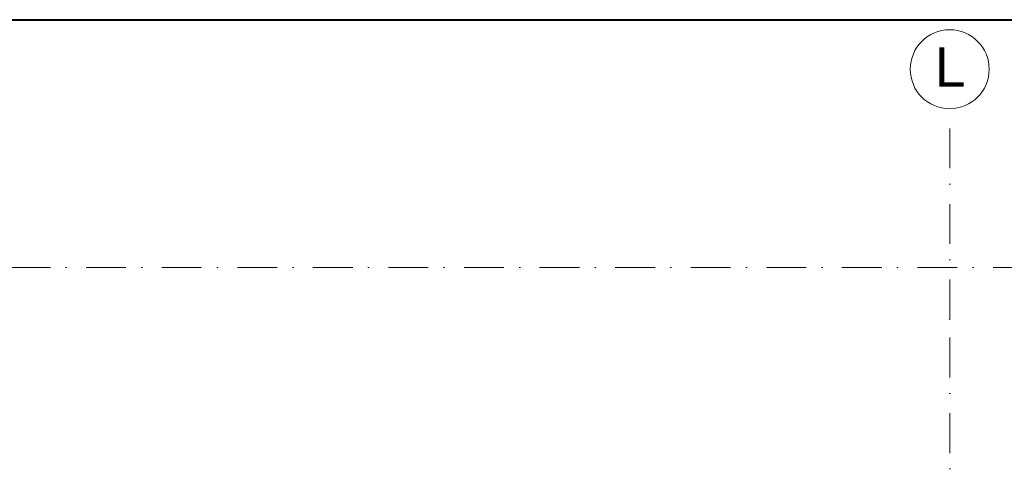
# Model space of a CAD drawing. Header units: millimetres. Extents: x -4612887 to -4536833, y -5457376 to -5415716.
# Tile 142 of 144: x -4562185 to -4553451, y -5419703 to -5415716. Entities that reach past the tile are written whole.
import ezdxf

# ---------------------------------------------------------------- set-up
doc = ezdxf.new("R2010")
doc.units = ezdxf.units.MM
doc.header["$MEASUREMENT"] = 0
doc.linetypes.add('Kropki i Kreski', pattern=[670.277762, 352.777767, -176.388884, 0, -141.111112])
doc.layers.add('is_ramka', color=100, linetype='Continuous', lineweight=40)
doc.layers.add('Osie', color=8, linetype='Continuous', lineweight=18)
doc.styles.add('GENERATED_STYLE_1', font='arial.ttf')

msp = doc.modelspace()

# ---------------------------------------------------------------- linework, layer by layer
at = {"layer": 'is_ramka', "color": 2}
msp.add_lwpolyline([(-4610227.1, -5415716), (-4536832.9, -5415716), (-4536832.9, -5456116), (-4610227.1, -5456116)], close=True, dxfattribs=at)
at = {"layer": 'Osie', "color": 8, "linetype": 'Kropki i Kreski'}
for p, q in [((-4553935.8, -5418373.7), (-4553935.8, -5416506)), ((-4551857, -5417914.1), (-4607179.5, -5417914.1)), ((-4553935.8, -5455088.8), (-4553935.8, -5418373.7))]:
    msp.add_line(p, q, dxfattribs=at)
at = {"layer": 'Osie', "color": 8, "linetype": 'Continuous'}
msp.add_circle((-4553935.8, -5416155.5), 350, dxfattribs=at)
at = {"layer": 'Osie', "color": 8}
msp.add_arc((-4553935.3, -5416506), 0.5, 90.08173, 180, dxfattribs=at)
at = {"layer": 'Osie', "color": 8, "linetype": 'Kropki i Kreski'}
msp.add_point((-4553935.8, -5418373.7), dxfattribs=at)
msp.add_point((-4553935.8, -5418373.7), dxfattribs=at)

# ---------------------------------------------------------------- texts
at = {"layer": 'Osie', "color": 8, "linetype": 'Continuous', "insert": (-4554068.6, -5416135.5), "char_height": 350, "attachment_point": 4, "style": 'GENERATED_STYLE_1'}
msp.add_mtext('{L}', dxfattribs=at)

doc.saveas('drawing.dxf')
